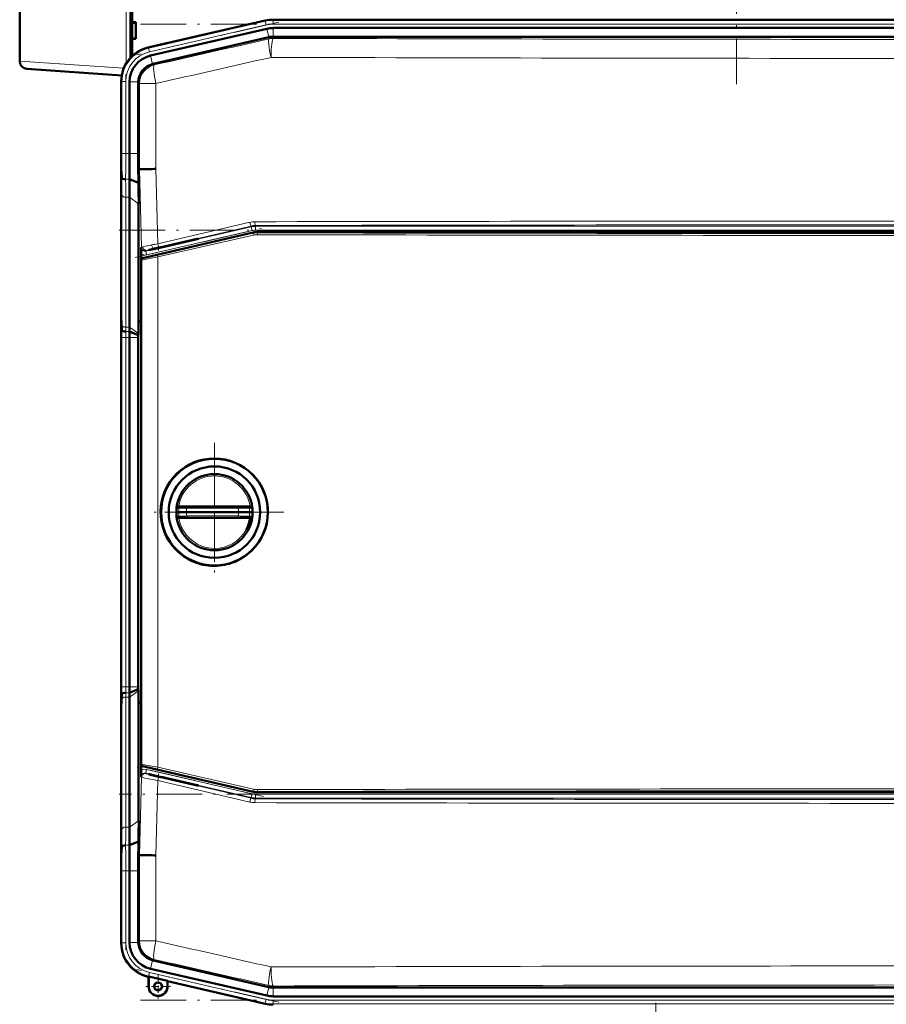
# Model space of a CAD drawing. Extents: x -1438 to 1837, y -1701 to 699.
# Tile 48 of 90: x -1243 to -1016, y 182 to 441. Entities that reach past the tile are written whole.
import ezdxf

# ---------------------------------------------------------------- set-up
doc = ezdxf.new("R2010")
doc.units = 0
doc.linetypes.add('DASHDOT', pattern=[18.5, 12, -3, 0.5, -3])

msp = doc.modelspace()

# ---------------------------------------------------------------- linework, layer by layer
at = {"color": 7, "lineweight": 50}
for p, q in [((-1214.01, 430.73), (-1214.01, 635.78)), ((-1213.61, 531.6), (-1213.61, 440)), ((-1243.11, 450.3), (-1243.11, 429.73)), ((-1213.61, 440), (-1212.61, 440)), ((-1213.61, 440), (-1213.61, 439.86)), ((-1213.61, 439.95), (-1213.61, 435.65)), ((-1213.61, 439.86), (-1212.61, 439.8)), ((-1212.61, 440), (-1212.61, 435.6)), ((-1178.74, 440.41), (-1209.5, 433.31)), ((-1178.74, 440.41), (-1209.31, 433.35)), ((-828.6, 440.65), (-1176.66, 440.65)), ((-1178.25, 438.28), (-1208.82, 431.23)), ((-1176.66, 438.47), (-1156.39, 438.47)), ((-843.59, 438.47), (-1156.39, 438.47)), ((-1212.61, 435.8), (-1213.61, 435.73)), ((-1213.61, 435.73), (-1213.61, 435.6)), ((-1212.61, 435.6), (-1213.61, 435.6)), ((-1213.61, 435.6), (-1213.61, 431.13)), ((-1177.76, 436.05), (-1208.13, 429.04)), ((-1177.76, 436.05), (-1177.73, 436.05)), ((-1176.63, 436.18), (-828.62, 436.18)), ((-1216.36, 425.99), (-1241.25, 427.73)), ((-1216.48, 424.54), (-1216.48, 424.45)), ((-1216.47, 424.54), (-1216.48, 424.34)), ((-1216.48, 424.34), (-1216.48, 405.54)), ((-1214.29, 424.34), (-1214.29, 405.54)), ((-1212, 424.16), (-1212, 424.34)), ((-1212, 424.16), (-1212, 405.54)), ((-1216.33, 399.21), (-1216.5, 401.4)), ((-1212.01, 401.4), (-1211.68, 401.41)), ((-1211.68, 401.41), (-1211.33, 401.41)), ((-1216.48, 398.47), (-1216.48, 364.33)), ((-1216.48, 398.47), (-1216.48, 364.33)), ((-1211.95, 397.82), (-1214.33, 398.81)), ((-1214.29, 394.05), (-1214.29, 359.91)), ((-1211.91, 392.36), (-1211.91, 361.4)), ((-1181.85, 384.8), (-1210.89, 378.1)), ((-1203.42, 381.57), (-1196.56, 383.15)), ((-1196.17, 383.15), (-1203.42, 381.47)), ((-1196.17, 383.15), (-1196.56, 383.15)), ((-824.51, 384.93), (-1180.73, 384.93)), ((-1206.67, 380.82), (-1205.69, 381.04)), ((-1205.69, 380.95), (-1206.67, 380.72)), ((-1205.69, 381.04), (-1205.54, 381.07)), ((-1205.69, 380.95), (-1205.69, 381.04)), ((-1205.54, 380.99), (-1205.69, 380.95)), ((-1205.54, 381.07), (-1204.84, 381.23)), ((-1204.84, 381.15), (-1205.54, 380.99)), ((-1205.54, 380.99), (-1205.54, 381.07)), ((-1204.84, 381.23), (-1203.42, 381.57)), ((-1203.42, 381.47), (-1204.84, 381.15)), ((-1204.84, 381.15), (-1204.84, 381.23)), ((-1203.42, 381.47), (-1203.42, 381.57)), ((-1211.28, 377.61), (-1211.28, 245.2)), ((-1211.22, 377.85), (-1211.25, 379.13)), ((-1216.28, 359.21), (-1216.45, 361.4)), ((-1211.91, 361.4), (-1211.99, 358.28)), ((-1211.28, 361.41), (-1211.91, 361.4)), ((-1216.48, 357.26), (-1216.48, 265.54)), ((-1214.29, 265.54), (-1214.29, 357.26)), ((-1212, 357.86), (-1214.28, 358.81)), ((-1211.99, 358.28), (-1212, 357.86)), ((-1212, 357.86), (-1212, 357.26)), ((-1212, 357.26), (-1212, 265.54)), ((-1200.86, 312.91), (-1201.47, 312.91)), ((-1200.86, 312.91), (-1199.21, 312.91)), ((-1185.72, 312.91), (-1199.21, 312.91)), ((-1185.72, 312.91), (-1184.89, 312.91)), ((-1184.89, 312.91), (-1184.16, 312.91)), ((-1184.16, 312.91), (-1183.39, 312.91)), ((-1182.57, 312.91), (-1183.39, 312.91)), ((-1201.43, 311.41), (-1202.02, 311.41)), ((-1201.94, 312.67), (-1201.97, 312.46)), ((-1201.94, 310.15), (-1201.97, 310.36)), ((-1199.38, 311.41), (-1201.43, 311.41)), ((-1199.38, 311.41), (-1185.71, 311.41)), ((-1182.82, 311.41), (-1185.71, 311.41)), ((-1182.02, 311.41), (-1182.82, 311.41)), ((-1182.08, 312.46), (-1182.1, 312.67)), ((-1182.08, 310.36), (-1182.1, 310.15)), ((-1200.86, 309.91), (-1201.47, 309.91)), ((-1200.86, 309.91), (-1199.21, 309.91)), ((-1185.72, 309.91), (-1199.21, 309.91)), ((-1185.72, 309.91), (-1183.39, 309.91)), ((-1182.57, 309.91), (-1183.39, 309.91)), ((-1192.28, 297.32), (-1192.02, 297.32)), ((-1216.28, 263.59), (-1216.45, 261.4)), ((-1212, 264.94), (-1214.28, 263.99)), ((-1212, 264.94), (-1212, 265.54)), ((-1211.99, 264.52), (-1212, 264.94)), ((-1211.91, 261.39), (-1211.99, 264.52)), ((-1214.29, 228.75), (-1214.29, 262.89)), ((-1211.28, 261.39), (-1211.91, 261.39)), ((-1211.91, 230.43), (-1211.91, 261.39)), ((-1216.48, 224.33), (-1216.48, 258.47)), ((-1216.48, 224.33), (-1216.48, 258.47)), ((-1211.22, 244.97), (-1211.25, 243.67)), ((-1181.85, 238.01), (-1210.89, 244.72)), ((-1205.69, 241.85), (-1206.68, 242.07)), ((-1206.68, 241.98), (-1205.69, 241.75)), ((-1205.69, 241.85), (-1205.54, 241.81)), ((-1205.69, 241.85), (-1205.69, 241.75)), ((-1205.54, 241.73), (-1205.69, 241.75)), ((-1205.54, 241.81), (-1204.84, 241.65)), ((-1205.54, 241.81), (-1205.54, 241.73)), ((-1204.84, 241.56), (-1205.54, 241.73)), ((-1204.84, 241.65), (-1203.42, 241.32)), ((-1204.84, 241.65), (-1204.84, 241.56)), ((-1203.42, 241.23), (-1204.84, 241.56)), ((-1196.17, 239.65), (-1203.42, 241.32)), ((-1203.42, 241.32), (-1203.42, 241.23)), ((-1203.42, 241.23), (-1196.56, 239.65)), ((-1196.56, 239.65), (-1196.17, 239.65)), ((-1180.73, 237.88), (-824.51, 237.88)), ((-1211.95, 224.98), (-1214.33, 223.99)), ((-1211.98, 223.21), (-1211.95, 224.98)), ((-1216.33, 223.59), (-1216.5, 221.4)), ((-1212.01, 221.4), (-1211.98, 223.21)), ((-1212.01, 221.4), (-1211.68, 221.39)), ((-1211.33, 221.38), (-1211.68, 221.39)), ((-1216.48, 198.45), (-1216.48, 217.26)), ((-1214.29, 198.46), (-1214.29, 217.26)), ((-1212, 198.63), (-1212, 217.26)), ((-1216.47, 198.25), (-1216.48, 198.45)), ((-1216.48, 198.25), (-1216.48, 198.34)), ((-1212, 198.63), (-1212, 198.46)), ((-1178.25, 184.51), (-1208.82, 191.57)), ((-1177.76, 186.75), (-1208.13, 193.76)), ((-1209.31, 189.44), (-1209.5, 189.49)), ((-1209.31, 189.44), (-1209.5, 189.49)), ((-1209.31, 189.44), (-1209.27, 189.51)), ((-1209.31, 186.94), (-1209.31, 189.44)), ((-1209.27, 186.94), (-1209.27, 189.51)), ((-1209.27, 189.51), (-1204.34, 188.37)), ((-1204.34, 188.37), (-1204.31, 188.29)), ((-1204.34, 188.37), (-1204.34, 186.94)), ((-1204.31, 186.94), (-1204.31, 188.29)), ((-1204.31, 188.29), (-1204.31, 186.94)), ((-1178.74, 182.39), (-1204.31, 188.29)), ((-1177.76, 186.75), (-1177.73, 186.74)), ((-1176.66, 186.62), (-1176.63, 186.62)), ((-1176.63, 186.62), (-828.62, 186.62)), ((-1176.66, 184.33), (-1156.39, 184.33)), ((-843.59, 184.33), (-1156.39, 184.33))]:
    msp.add_line(p, q, dxfattribs=at)
at = {"color": 7, "linetype": 'DASHDOT', "lineweight": 18}
for p, q in [((-1055.03, 423.71), (-1055.03, 626.93)), ((-1175.15, 440.02), (-1212.41, 431.42)), ((-1211.46, 439.47), (-793.79, 439.47)), ((-1215.29, 426.28), (-1215.29, 403.65)), ((-1216.98, 385.42), (-788.27, 385.42)), ((-1212.84, 378.23), (-1179.14, 386.01)), ((-1215.29, 256.37), (-1215.29, 366.43)), ((-1192.02, 329.61), (-1192.02, 293.21)), ((-1192.02, 324.41), (-1192.02, 298.41)), ((-1173.82, 311.41), (-1210.22, 311.41)), ((-1179.02, 311.41), (-1205.02, 311.41)), ((-1179.14, 236.79), (-1212.84, 244.57)), ((-788.27, 237.38), (-1216.99, 237.38)), ((-1215.29, 219.14), (-1215.29, 196.51)), ((-1175.15, 182.77), (-1212.41, 191.38)), ((-1211.46, 183.33), (-793.79, 183.33)), ((-1076.27, -251.8), (-1076.27, 182.6))]:
    msp.add_line(p, q, dxfattribs=at)
at = {"color": 7, "lineweight": 18}
for p, q in [((-1215.21, 429.15), (-1215.21, 451.3)), ((-1178.7, 440.23), (-1209.32, 433.16)), ((-1178.7, 440.23), (-1178.74, 440.41)), ((-1178.7, 440.23), (-1178.47, 439.26)), ((-1176.66, 440.46), (-1176.66, 440.65)), ((-1176.66, 440.46), (-1176.66, 439.47)), ((-1176.66, 440.46), (-828.6, 440.46)), ((-1176.66, 439.47), (-828.6, 439.47)), ((-1178.47, 439.26), (-1209.1, 432.19)), ((-1177.73, 436.05), (-1178.25, 438.28)), ((-1176.66, 436.18), (-1176.66, 438.47)), ((-1177.71, 435.62), (-1177.76, 436.05)), ((-1176.63, 436.18), (-1176.58, 435.75)), ((-1209.5, 433.31), (-1209.32, 433.16)), ((-1209.1, 432.19), (-1209.32, 433.16)), ((-1243.11, 429.73), (-1215.81, 427.94)), ((-1208.3, 428.99), (-1208.82, 431.23)), ((-1208.13, 429.04), (-1207.81, 428.78)), ((-1216.29, 424.4), (-1216.48, 424.54)), ((-1216.29, 424.4), (-1216.29, 405.54)), ((-1216.29, 424.4), (-1215.29, 424.4)), ((-1215.29, 424.4), (-1215.29, 405.54)), ((-1212, 424.34), (-1214.29, 424.34)), ((-1211.68, 423.91), (-1212, 424.16)), ((-1211.68, 401.41), (-1211.68, 423.91)), ((-1207.38, 423.91), (-1211.68, 423.91)), ((-1207.38, 423.91), (-1207.38, 401.47)), ((-1216.29, 405.54), (-1216.48, 405.54)), ((-1216.29, 405.54), (-1215.29, 405.54)), ((-1214.29, 405.54), (-1215.29, 405.54)), ((-1212, 405.54), (-1214.29, 405.54)), ((-1211.14, 380.97), (-1211.68, 401.41)), ((-1207.38, 401.47), (-1206.86, 381.85)), ((-1214.33, 398.81), (-1215.33, 398.81)), ((-1216.29, 394.73), (-1216.29, 360.59)), ((-1215.29, 394.05), (-1215.29, 359.91)), ((-1214.29, 394.05), (-1215.29, 394.05)), ((-1211.91, 392.36), (-1214.29, 394.05)), ((-1210.04, 379.9), (-1182.38, 386.29)), ((-1182.16, 385.31), (-1209.82, 378.93)), ((-1206.86, 381.85), (-1182.75, 387.47)), ((-1182.41, 386.5), (-1206.5, 380.88)), ((-1182.38, 386.29), (-1182.41, 386.5)), ((-1182.16, 385.31), (-1182.38, 386.29)), ((-1181.28, 386.63), (-1181.26, 386.42)), ((-1181.26, 386.42), (-823.99, 386.42)), ((-1181.26, 385.42), (-1181.26, 386.42)), ((-823.99, 385.42), (-1181.26, 385.42)), ((-1206.94, 378.86), (-1181.83, 384.6)), ((-1181.78, 384.11), (-1206.9, 378.37)), ((-1181.83, 384.6), (-1181.85, 384.8)), ((-1180.73, 384.93), (-1180.71, 384.72)), ((-1211.27, 380.85), (-1211.14, 380.97)), ((-1209.92, 380.02), (-1210.04, 379.9)), ((-1209.82, 378.93), (-1210.04, 379.9)), ((-1206.67, 380.72), (-1206.67, 380.82)), ((-1211.2, 377.55), (-1211.28, 377.61)), ((-1211.2, 245.26), (-1211.2, 377.55)), ((-1210.89, 378.1), (-1210.82, 378.04)), ((-1206.9, 378.37), (-1206.9, 244.44)), ((-1216.45, 361.4), (-1216.5, 361.4)), ((-1214.29, 359.91), (-1215.29, 359.91)), ((-1211.99, 358.28), (-1214.29, 359.91)), ((-1216.29, 357.26), (-1216.48, 357.26)), ((-1216.29, 265.54), (-1216.29, 357.26)), ((-1216.29, 357.26), (-1215.29, 357.26)), ((-1214.29, 357.26), (-1215.29, 357.26)), ((-1215.29, 265.54), (-1215.29, 357.26)), ((-1214.28, 358.81), (-1215.28, 358.81)), ((-1212, 357.26), (-1214.29, 357.26)), ((-1201.35, 312.47), (-1201.97, 312.46)), ((-1201.35, 310.35), (-1201.97, 310.36)), ((-1201.35, 310.35), (-1200.7, 310.36)), ((-1199.3, 312.42), (-1185.8, 312.42)), ((-1199.3, 310.4), (-1185.8, 310.4)), ((-1184.78, 310.37), (-1183.87, 310.35)), ((-1183.87, 310.35), (-1182.9, 310.34)), ((-1182.08, 312.46), (-1182.9, 312.47)), ((-1182.08, 310.36), (-1182.9, 310.34)), ((-1216.29, 265.54), (-1216.48, 265.54)), ((-1216.29, 265.54), (-1215.29, 265.54)), ((-1214.29, 265.54), (-1215.29, 265.54)), ((-1214.28, 263.99), (-1215.28, 263.99)), ((-1212, 265.54), (-1214.29, 265.54)), ((-1211.99, 264.52), (-1214.29, 262.89)), ((-1216.5, 261.4), (-1216.45, 261.4)), ((-1216.29, 228.06), (-1216.29, 262.21)), ((-1214.29, 262.89), (-1215.29, 262.89)), ((-1215.29, 228.75), (-1215.29, 262.89)), ((-1211.28, 245.2), (-1211.2, 245.26)), ((-1210.82, 244.77), (-1210.89, 244.72)), ((-1209.82, 243.87), (-1210.04, 242.9)), ((-1209.82, 243.87), (-1182.16, 237.48)), ((-1181.83, 238.22), (-1206.94, 243.96)), ((-1206.9, 244.44), (-1181.78, 238.71)), ((-1211.68, 221.39), (-1211.14, 241.83)), ((-1211.14, 241.83), (-1211.27, 241.95)), ((-1182.38, 236.51), (-1210.04, 242.9)), ((-1210.04, 242.9), (-1209.92, 242.78)), ((-1206.86, 240.95), (-1207.38, 221.33)), ((-1182.75, 235.33), (-1206.86, 240.95)), ((-1206.68, 242.07), (-1206.68, 241.98)), ((-1206.5, 241.92), (-1182.41, 236.3)), ((-1181.83, 238.22), (-1181.85, 238.01)), ((-1180.71, 238.09), (-1180.73, 237.88)), ((-1182.38, 236.51), (-1182.41, 236.3)), ((-1182.16, 237.48), (-1182.38, 236.51)), ((-1181.28, 236.17), (-1181.26, 236.38)), ((-1181.26, 237.38), (-1181.26, 236.38)), ((-1181.26, 237.38), (-823.99, 237.38)), ((-823.99, 236.38), (-1181.26, 236.38)), ((-1211.91, 230.43), (-1214.29, 228.75)), ((-1214.29, 228.75), (-1215.29, 228.75)), ((-1214.33, 223.99), (-1215.33, 223.99)), ((-1211.68, 198.89), (-1211.68, 221.39)), ((-1207.38, 221.33), (-1207.38, 198.89)), ((-1216.29, 217.26), (-1216.48, 217.26)), ((-1216.29, 217.26), (-1215.29, 217.26)), ((-1216.29, 198.4), (-1216.29, 217.26)), ((-1214.29, 217.26), (-1215.29, 217.26)), ((-1215.29, 198.4), (-1215.29, 217.26)), ((-1212, 217.26), (-1214.29, 217.26)), ((-1216.48, 198.25), (-1216.29, 198.4)), ((-1215.29, 198.4), (-1216.29, 198.4)), ((-1212, 198.46), (-1214.29, 198.46)), ((-1211.68, 198.89), (-1212, 198.63)), ((-1211.68, 198.89), (-1207.38, 198.89)), ((-1208.3, 193.81), (-1208.82, 191.57)), ((-1208.13, 193.76), (-1207.81, 194.02)), ((-1209.32, 189.64), (-1209.5, 189.49)), ((-1209.32, 189.64), (-1209.1, 190.61)), ((-1178.7, 182.57), (-1209.32, 189.64)), ((-1178.47, 183.54), (-1209.1, 190.61)), ((-1209.27, 186.94), (-1209.31, 186.94)), ((-1204.34, 186.94), (-1204.31, 186.94)), ((-1177.73, 186.74), (-1178.25, 184.51)), ((-1177.71, 187.17), (-1177.76, 186.75)), ((-1176.66, 186.62), (-1176.66, 184.33)), ((-1176.63, 186.62), (-1176.58, 187.05)), ((-1178.7, 182.57), (-1178.47, 183.54)), ((-1178.7, 182.57), (-1178.74, 182.39)), ((-1176.66, 183.33), (-828.6, 183.33)), ((-1176.66, 182.33), (-1176.66, 183.33)), ((-1176.66, 182.33), (-828.6, 182.33)), ((-1176.66, 182.33), (-1176.66, 182.15))]:
    msp.add_line(p, q, dxfattribs=at)
at = {"color": 7, "linetype": 'DASHDOT', "lineweight": 18, "ltscale": 0.020221}
msp.add_line((-1206.67, 380.88), (-1206.67, 380.07), dxfattribs=at)
at = {"color": 7, "linetype": 'DASHDOT', "lineweight": 18, "ltscale": 0.019753}
msp.add_line((-1206.68, 241.92), (-1206.68, 242.71), dxfattribs=at)
at = {"color": 7, "linetype": 'DASHDOT', "lineweight": 18, "ltscale": 0.1625}
for p, q in [((-1206.81, 190.19), (-1206.81, 183.69)), ((-1203.56, 186.94), (-1210.06, 186.94))]:
    msp.add_line(p, q, dxfattribs=at)
at = {"color": 7, "linetype": 'DASHDOT', "lineweight": 18, "ltscale": 0.160231}
msp.add_line((-1206.81, 190.15), (-1206.81, 183.74), dxfattribs=at)
at = {"color": 7, "linetype": 'DASHDOT', "lineweight": 18, "ltscale": 0.160233}
msp.add_line((-1203.6, 186.94), (-1210.01, 186.94), dxfattribs=at)
at = {"color": 7, "lineweight": 18}
for points in [[(-1211.14, 380.97), (-1211.13, 380.97), (-1211.09, 380.98), (-1210.79, 381.06)], [(-1209.64, 380.11), (-1209.88, 380.04), (-1209.91, 380.02), (-1209.92, 380.02)], [(-1206.9, 378.37), (-1210.4, 377.68), (-1211.08, 377.56), (-1211.18, 377.55), (-1211.2, 377.55), (-1211.2, 377.55), (-1211.2, 377.55)], [(-1210.82, 378.04), (-1210.81, 378.04), (-1210.8, 378.04), (-1210.73, 378.05), (-1210.08, 378.17), (-1206.94, 378.86)], [(-1199.21, 312.91), (-1199.21, 312.91), (-1199.22, 312.9), (-1199.23, 312.89), (-1199.24, 312.86), (-1199.29, 312.65), (-1199.3, 312.42)], [(-1185.8, 312.42), (-1185.78, 312.77), (-1185.76, 312.86), (-1185.74, 312.89), (-1185.73, 312.9), (-1185.73, 312.91), (-1185.72, 312.91)], [(-1199.21, 309.91), (-1199.21, 309.91), (-1199.22, 309.91), (-1199.23, 309.92), (-1199.24, 309.95), (-1199.29, 310.17), (-1199.3, 310.4)], [(-1185.8, 312.42), (-1183.54, 312.47), (-1182.9, 312.47)], [(-1185.8, 310.4), (-1185.78, 310.05), (-1185.76, 309.96), (-1185.74, 309.93), (-1185.73, 309.91), (-1185.73, 309.91), (-1185.72, 309.91)], [(-1211.2, 245.26), (-1211.2, 245.26), (-1211.19, 245.26), (-1211.09, 245.25), (-1210.34, 245.12), (-1206.9, 244.44)], [(-1206.94, 243.96), (-1209.24, 244.47), (-1210.62, 244.75), (-1210.79, 244.77), (-1210.81, 244.77), (-1210.81, 244.77), (-1210.82, 244.77)], [(-1206.86, 240.95), (-1210.3, 241.63), (-1211.09, 241.81), (-1211.13, 241.83), (-1211.14, 241.83)], [(-1209.92, 242.78), (-1209.91, 242.78), (-1209.9, 242.77), (-1209.78, 242.73), (-1208.1, 242.3), (-1206.5, 241.92)]]:
    msp.add_lwpolyline(points, dxfattribs=at)
at = {"color": 7, "lineweight": 50}
for points in [[(-1206.67, 380.82), (-1208.13, 380.47), (-1209.1, 380.23), (-1209.26, 380.18), (-1209.28, 380.17), (-1209.28, 380.17)], [(-1209.28, 380.17), (-1209.28, 380.17), (-1209.27, 380.17), (-1209.23, 380.17), (-1208.84, 380.24), (-1206.67, 380.72)], [(-1201.94, 312.67), (-1201.94, 312.66), (-1201.94, 312.66), (-1201.94, 312.66), (-1201.94, 312.66), (-1201.93, 312.68), (-1201.91, 312.69)], [(-1182.13, 312.69), (-1182.11, 312.67), (-1182.1, 312.66), (-1182.1, 312.66), (-1182.1, 312.66), (-1182.1, 312.66), (-1182.1, 312.67)], [(-1201.94, 310.15), (-1201.94, 310.15), (-1201.94, 310.15), (-1201.94, 310.15), (-1201.93, 310.14), (-1201.84, 310.05), (-1201.68, 309.95)], [(-1182.13, 310.13), (-1182.11, 310.15), (-1182.1, 310.15), (-1182.1, 310.15), (-1182.1, 310.15), (-1182.1, 310.15), (-1182.1, 310.15)], [(-1209.28, 242.63), (-1209.28, 242.63), (-1209.27, 242.63), (-1209.23, 242.61), (-1208.84, 242.5), (-1206.68, 241.98)], [(-1206.68, 242.07), (-1208.13, 242.4), (-1209.09, 242.6), (-1209.26, 242.63), (-1209.27, 242.63), (-1209.28, 242.63), (-1209.28, 242.63), (-1209.28, 242.63)]]:
    msp.add_lwpolyline(points, dxfattribs=at)
for centre, radius in [((-1192.02, 311.41), 14), ((-1192.02, 311.41), 12), ((-1206.81, 186.94), 1.03), ((-1206.81, 186.94), 1)]:
    msp.add_circle(centre, radius, dxfattribs=at)
for centre, radius, start, end in [((-1176.66, 431.4), 9.25, 90.0004, 102.9992), ((-1176.66, 431.4), 9.25, 90.0004, 102.9992), ((-1176.66, 431.4), 7.06, 90.0004, 102.9993), ((-1207.48, 424.55), 8.99, 102.9916, 180.0084), ((-1241.11, 429.73), 2, 180, 266), ((-1207.23, 424.34), 7.06, 102.9968, 180.0034), ((-1207, 424.16), 5.01, 105.1072, 177.8928), ((-1564.06, 405.45), 347.59, 359.3315, 0.0143), ((-1784.53, 405.4), 570.24, 359.3376, 0.0139), ((-1904.47, 405.52), 692.47, 359.65945, 0.00195), ((-1423.7, 398.22), 207.22, 0.0687, 0.8785), ((-1822.78, 388.56), 610.9, 0.86852, 1.20439), ((-1191.9, -804.2), 1205.77, 90.73585, 90.92355), ((-1554.07, 393.65), 339.78, 0.0681, 0.8707), ((-1603.37, 391.9), 391.47, 0.0681, 0.8669), ((-1150.75, 380.66), 60.52, 179.8196, 181.4448), ((-1210.78, 377.61), 0.5, 102.9976, 180.0022), ((-1423.84, 364.58), 207.36, 359.1212, 359.9305), ((-1004.05, 364.57), 212.42, 180.0663, 180.8562), ((-1563.55, 357.35), 347.08, 359.9853, 0.6691), ((-858.74, 357.34), 357.73, 179.3493, 180.0128), ((-1134.47, 360), 79.83, 180.0641, 180.8524), ((-1079.49, 357.29), 134.8, 179.3521, 180.0124), ((-1192.07, 311.41), 14.09, 89.8034, 134.0601), ((-1192.07, 311.4), 14.09, 44.258, 89.8038), ((-1192.07, 311.41), 14.1, 134.0696, 179.1699), ((-1192.02, 311.41), 10, 7.2346, 172.765), ((-1192.07, 311.41), 14.09, 314.0192, 44.2557), ((-1201.38, 312.23), 0.705, 129.6312, 139.5308), ((-1201.43, 312.29), 0.622, 113.4776, 129.4362), ((-1201.46, 312.36), 0.549, 90.4701, 113.1016), ((-1182.58, 312.35), 0.553, 67.0525, 89.5669), ((-1182.62, 312.27), 0.645, 39.9598, 66.2327), ((-1192.07, 311.41), 14.09, 179.1903, 224.261), ((-1192.02, 311.41), 10, 187.235, 352.7654), ((-1182.61, 310.53), 0.628, 293.5258, 320.519), ((-1201.46, 310.46), 0.556, 247.1205, 269.4699), ((-1192.02, 311.4), 9.49, 330.6713, 350.9616), ((-1182.58, 310.46), 0.558, 270.5728, 292.8875), ((-1192.07, 311.41), 14.09, 224.2714, 246.7188), ((-1192.07, 311.41), 14.09, 291.5606, 314.0155), ((-1192.07, 311.41), 14.1, 246.7224, 269.1382), ((-1192.07, 311.41), 14.09, 270.1953, 291.5621), ((-1563.55, 265.45), 347.08, 359.3309, 0.0147), ((-858.74, 265.46), 357.73, 179.9872, 180.6507), ((-1079.49, 265.51), 134.8, 179.9876, 180.6479), ((-1134.47, 262.8), 79.83, 179.1476, 179.9359), ((-1423.84, 258.22), 207.36, 0.0695, 0.8788), ((-1004.05, 258.22), 212.42, 179.1438, 179.9337), ((-1210.78, 245.2), 0.5, 179.9976, 257.0022), ((-1150.75, 242.13), 60.52, 178.5511, 180.1764), ((-1180.73, 242.88), 5, 257.002, 269.998), ((-1603.37, 230.9), 391.47, 359.1331, 359.9319), ((-1554.07, 229.15), 339.78, 359.1293, 359.9319), ((-1423.7, 224.58), 207.22, 359.1215, 359.9313), ((-1784.53, 217.4), 570.24, 359.9861, 0.6624), ((-1564.06, 217.34), 347.59, 359.9857, 0.6685), ((-1904.49, 217.28), 692.48, 359.99805, 0.34054), ((-1191.88, 1428.13), 1206.9, 269.07649, 269.26401), ((-1207.48, 198.25), 8.99, 179.9916, 257.0084), ((-1207.23, 198.45), 7.06, 179.9966, 257.0032), ((-1207, 198.64), 5, 182.1029, 254.9076), ((-1206.81, 186.94), 2.5, 180, 360), ((-1206.81, 186.94), 2.47, 180, 0), ((-1206.81, 186.94), 1, 141.2591, 359.9485), ((-1206.81, 186.94), 2.5, 270, 360), ((-1176.66, 191.4), 7.06, 257.0007, 269.9996), ((-1176.66, 191.4), 9.25, 257.0008, 269.9996), ((-1176.66, 191.4), 9.25, 257.0008, 269.9996)]:
    msp.add_arc(centre, radius, start, end, dxfattribs=at)
at = {"color": 7, "lineweight": 18}
for centre, radius, start, end in [((-1176.66, 431.4), 9.06, 90.0004, 102.9992), ((-1176.66, 431.42), 8.05, 89.9878, 103.0122), ((-13873.76, 56206.28), 57197.52, 282.793761, 282.824689), ((-1002.63, 56084.79), 55649.31, 269.820896, 270.179106), ((-1207.3, 424.4), 8.99, 102.9997, 180.0003), ((-1207.3, 424.4), 7.99, 102.9916, 180.0084), ((-13912.29, 56564.35), 57560.09, 282.7515782, 282.7824028), ((-1002.63, 56460.05), 56029.56, 269.821504, 270.178498), ((-1750.27, 405.41), 533.98, 359.3347, 0.0141), ((-1784.4, 405.4), 569.11, 359.3363, 0.014), ((-1534.54, 394.35), 318.25, 0.0684, 0.8743), ((-1554.43, 393.65), 339.14, 0.0683, 0.8723), ((-1181.39, 381.63), 5.99, 90.1091, 103.1288), ((-1002.63, -83424.76), 83812.57, 89.8777831, 90.1222151), ((-1181.27, 381.63), 5, 90.1491, 103.1472), ((-1181.26, 381.41), 4, 90.0047, 102.9953), ((-1002.63, -83311.22), 83698.04, 89.8777011, 90.122297), ((-1180.72, 379.72), 5, 89.8884, 102.8902), ((-1180.78, 379.73), 4.49, 89.8605, 102.8892), ((-1002.62, 84169.98), 83785.95, 269.8781811, 270.1218207), ((-1002.62, 84113.08), 83728.55, 269.8781333, 270.1218617), ((-1210.27, 380.87), 0.999, 181.46, 283.0819), ((-1189.67, 284.25), 99.08, 100.9623, 102.3111), ((-1200.47, 346.28), 35.05, 103.9245, 105.1673), ((-1180.84, 268.05), 115.71, 103.48, 104.0366), ((-1149.93, 84.99), 302.27, 100.857, 101.1749), ((-1160.4, 183.2), 202.98, 103.1255, 103.506), ((-1210.27, 380.88), 2, 240.6635, 283.005), ((-1115.02, 360.7), 101.27, 180.063, 180.8443), ((-1044.81, 357.29), 171.48, 179.3589, 180.0115), ((-1134.85, 360), 80.44, 180.0631, 180.8454), ((-1079.12, 357.28), 136.17, 179.358, 180.0116), ((-1192.02, 311.41), 9.5, 90.0034, 170.9626), ((-1192.02, 311.41), 9.5, 9.0358, 89.9967), ((-1200.86, 312.41), 0.499, 90.1296, 173.0452), ((-1183.39, 312.41), 0.499, 7.3818, 89.8716), ((-1192.06, 311.3), 9.37, 172.8589, 179.3713), ((-1192.06, 311.51), 9.37, 180.6287, 187.1411), ((-1205.83, 97.13), 215.38, 88.2621, 88.8097), ((-1200.86, 310.41), 0.499, 186.9548, 269.8704), ((-1203.68, 446.22), 135.89, 271.258, 271.8505), ((-1192.59, 311.36), 6.79, 171.029, 179.5801), ((-1192.54, 311.46), 6.84, 180.4513, 188.9396), ((-1192.57, 311.31), 6.85, 0.8052, 9.28), ((-1192.57, 311.5), 6.85, 350.72, 359.1948), ((-1182.54, 407.82), 97.47, 268.0827, 268.6817), ((-1183.39, 310.41), 0.499, 270.1284, 352.6182), ((-1192.13, 311.27), 9.31, 0.8578, 7.4328), ((-1192.13, 311.55), 9.31, 352.5672, 359.1422), ((-1192.02, 311.4), 9.5, 189.0224, 249.7178), ((-1192.02, 311.4), 9.5, 269.9976, 330.6837), ((-1192.02, 311.41), 9.51, 249.7324, 269.9982), ((-1044.81, 265.51), 171.48, 179.9885, 180.6411), ((-1115.02, 262.1), 101.27, 179.1557, 179.937), ((-1079.12, 265.51), 136.17, 179.9884, 180.642), ((-1134.85, 262.8), 80.44, 179.1546, 179.9369), ((-1210.27, 241.92), 0.999, 76.9181, 178.54), ((-1210.27, 241.92), 2, 76.9951, 119.3366), ((-1180.72, 243.09), 5, 257.1098, 270.1116), ((-1180.78, 243.08), 4.49, 257.1108, 270.1395), ((-1002.62, -83547.17), 83785.95, 89.8781793, 90.1218189), ((-1002.62, -83490.27), 83728.55, 89.8781383, 90.1218667), ((-1181.39, 241.16), 5.99, 256.8712, 269.8909), ((-1181.27, 241.17), 5, 256.8528, 269.8509), ((-1181.26, 241.38), 4, 257.0047, 269.9953), ((-1002.63, 84047.55), 83812.57, 269.8777849, 270.1222169), ((-1002.63, 83934.02), 83698.04, 269.877703, 270.1222989), ((-1534.54, 228.44), 318.25, 359.1257, 359.9316), ((-1554.43, 229.15), 339.14, 359.1277, 359.9317), ((-1750.27, 217.39), 533.98, 359.9859, 0.6653), ((-1784.4, 217.4), 569.11, 359.986, 0.6637), ((-1207.3, 198.4), 8.99, 179.9996, 257.0003), ((-1207.3, 198.4), 7.99, 179.9916, 257.0084), ((-1206.68, 198.89), 5, 180.0358, 256.9642), ((-13912.29, -55941.55), 57560.09, 77.2175972, 77.2484218), ((-13873.76, -55583.48), 57197.52, 77.175311, 77.206239), ((-1002.63, -55837.25), 56029.56, 89.821502, 90.178496), ((-1176.58, 192.05), 5, 257.0045, 269.8157), ((-1002.63, -55462), 55649.31, 89.820894, 90.179104), ((-1176.66, 191.38), 8.05, 256.9878, 270.0122), ((-1176.66, 191.4), 9.06, 257.0008, 269.9996)]:
    msp.add_arc(centre, radius, start, end, dxfattribs=at)
for centre, major_axis, ratio, start_param, end_param in [((-1176.58, 430.75), (1.11, -4.88), 0.116076, 3.167951, 4.685971), ((-1176.58, 430.75), (4.97, 0.57), 0.999653, 1.457389, 1.684204), ((-1176.58, 430.75), (-0.02, -5), 0.119003, 3.16796, 4.712762), ((-1206.68, 423.91), (3.11, 3.91), 0.999441, 0.899117, 2.242476), ((-1206.68, 423.91), (1.11, -4.88), 0.136195, 3.168019, 4.681472), ((-1215.29, 394.76), (-1, 0), 0.707107, 0.034907, 1.570796), ((-1181.28, 387.63), (0, -1), 0.121885, 4.712128, 6.265601), ((-1182.63, 387.47), (0.227, -0.974), 0.119647, 4.684508, 6.265606), ((-1181.26, 381.42), (-4.97, -0.57), 0.999846, 4.59896, 4.825818), ((-1181.72, 384.11), (0.111, -0.487), 0.119115, 3.159171, 4.685159), ((-1180.71, 384.22), (-0.001, -0.5), 0.121453, 3.159176, 4.712648), ((-1210.14, 380.99), (0.682, -0.732), 0.99939, 3.988967, 5.7599), ((-1209.86, 381.08), (0.266, -0.964), 0.924796, 4.485603, 6.237294), ((-1208.04, 381.54), (0.234, -0.972), 0.460439, 4.611399, 6.263521), ((-1206.72, 381.85), (0.227, -0.974), 0.135666, 4.680737, 6.265569), ((-1210.7, 377.55), (-0.311, -0.391), 0.999751, 4.040558, 5.38422), ((-1206.83, 378.37), (0.111, -0.487), 0.135841, 3.159209, 4.68138), ((-1215.29, 360.62), (-1, 0), 0.707107, 0.034907, 1.570796), ((-1215.29, 262.18), (-1, 0), 0.707107, 4.712389, 6.248279), ((-1210.7, 245.26), (-0.311, 0.391), 0.999751, 0.898966, 2.242627), ((-1206.83, 244.44), (-0.111, -0.487), 0.135841, 4.743398, 6.265569), ((-1210.14, 241.81), (-0.682, -0.732), 0.99939, 3.664878, 5.435811), ((-1206.72, 240.95), (-0.227, -0.974), 0.135666, 3.159209, 4.744041), ((-1181.72, 238.71), (-0.111, -0.487), 0.119115, 4.739619, 6.265607), ((-1180.71, 238.59), (0.001, -0.5), 0.121453, 4.71213, 6.265602), ((-1182.63, 235.33), (-0.227, -0.974), 0.119647, 3.159172, 4.74027), ((-1181.26, 241.38), (4.97, -0.57), 0.999846, 4.59896, 4.825818), ((-1181.28, 235.17), (0, -1), 0.121885, 3.159177, 4.71265), ((-1215.29, 228.04), (-1, 0), 0.707107, 4.712389, 6.248279), ((-1206.68, 198.89), (-1.11, -4.88), 0.136195, 4.743306, 6.256759), ((-1176.58, 192.05), (-1.11, -4.88), 0.116076, 4.738807, 6.256827), ((-1176.58, 192.05), (0.02, -5), 0.119003, 4.712015, 6.256818), ((-1176.58, 192.05), (-4.97, 0.57), 0.999653, 1.681064, 1.684203)]:
    msp.add_ellipse(centre, major_axis=major_axis, ratio=ratio, start_param=start_param, end_param=end_param, dxfattribs=at)
at = {"color": 7, "lineweight": 50}
for centre, major_axis, ratio, start_param, end_param in [((-1176.63, 431.18), (4.97, 0.57), 0.999653, 1.457389, 1.679108), ((-1207, 424.16), (3.11, 3.91), 0.999441, 0.899117, 0.934706), ((-1215.33, 399.22), (1, 0), 0.414215, 3.173659, 4.709549), ((-1180.73, 379.93), (-4.97, -0.57), 0.999846, 4.59896, 4.825818), ((-1215.28, 359.22), (1, 0), 0.414215, 3.173659, 4.709549), ((-1192.01, 311.41), (10.01, -0.03), 0.999848, 3.039511, 3.144781), ((-1192.01, 311.41), (10.01, 0.03), 0.999848, 3.138404, 3.243674), ((-1192.03, 311.41), (10.01, 0.04), 0.999848, 6.279569, 6.384829), ((-1192.03, 311.41), (10.01, -0.04), 0.999848, 6.181541, 6.286801), ((-1215.28, 263.57), (1, 0), 0.414343, 1.573592, 3.109513), ((-1215.33, 223.57), (1, 0), 0.414186, 1.573647, 3.10953), ((-1207, 198.63), (3.11, -3.91), 0.999441, 5.34848, 5.384068), ((-1176.63, 191.62), (4.97, -0.57), 0.999653, 4.604077, 4.820701)]:
    msp.add_ellipse(centre, major_axis=major_axis, ratio=ratio, start_param=start_param, end_param=end_param, dxfattribs=at)

doc.saveas('drawing.dxf')
